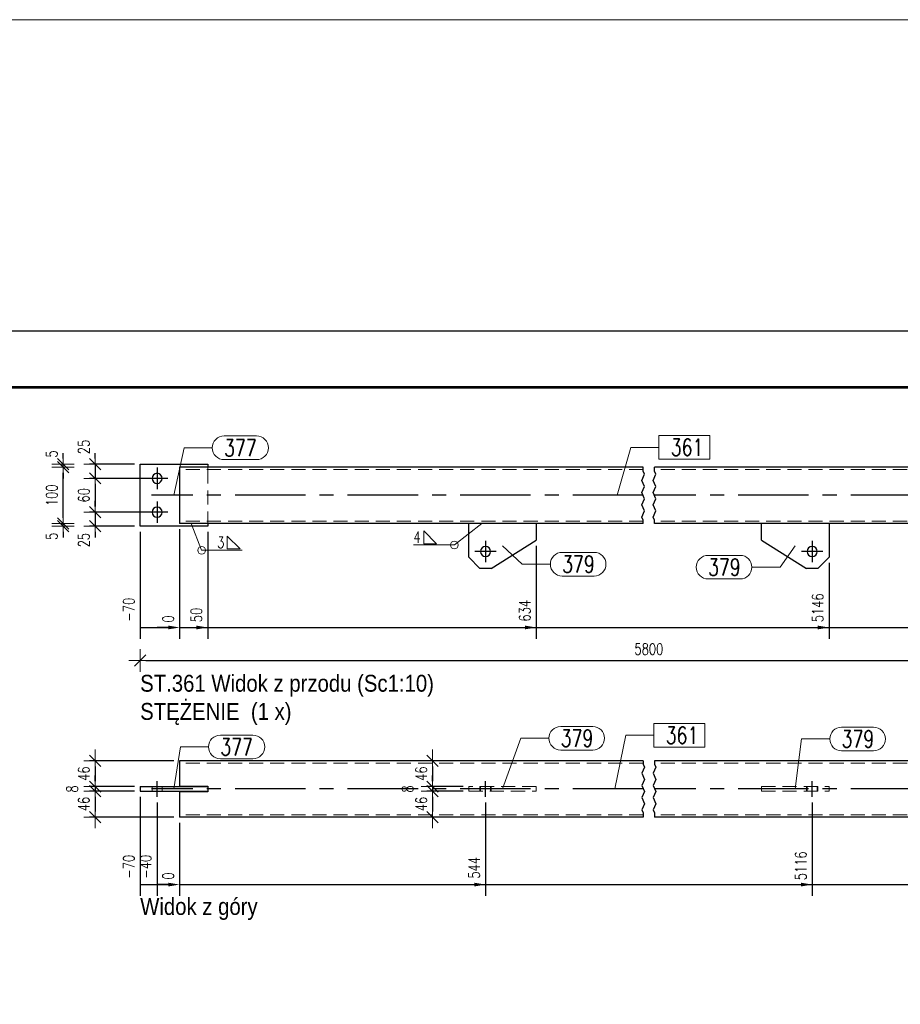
# Model space of a CAD drawing. Header units: millimetres. Extents: x -1005 to 207, y 18226 to 18896.
# Tile 13 of 50: x -832 to -676, y 18700 to 18875. Entities that reach past the tile are written whole.
import ezdxf

# ---------------------------------------------------------------- set-up
doc = ezdxf.new("R2010")
doc.units = ezdxf.units.MM
doc.header["$LTSCALE"] = 10
doc.linetypes.add('HIDDEN', pattern=[0.375, 0.25, -0.125])
doc.linetypes.add('MITTE', pattern=[2, 1.25, -0.25, 0.25, -0.25])
doc.layers.get('Defpoints').update_dxf_attribs({"color": 1})
doc.layers.add('_FORMATKA', color=8, linetype='Continuous', plot=False)
for name, color, linetype, lineweight in [('_RAMKA', 7, 'Continuous', 35), ('PS_DIM', 4, 'Continuous', 13), ('PS_Hidden', 2, 'HIDDEN', 9), ('PS_Pos', 1, 'Continuous', 15), ('PS_Shape', 161, 'Continuous', 30), ('PS_SOLID', 7, 'Continuous', 30), ('PS_TEXT', 3, 'Continuous', 18), ('PS_Weld', 1, 'Continuous', 9)]:
    doc.layers.add(name, color=color, linetype=linetype, lineweight=lineweight)
doc.layers.add('PS_Mid', color=5, linetype='MITTE')
doc.styles.add('gil', font='txt', dxfattribs={"width": 0.9})
doc.styles.add('simplex', font='simplex.shx', dxfattribs={"width": 0.75})
doc.dimstyles.new('1_10_GŁ_DS1-LS10', dxfattribs={"dimtxt": 2, "dimasz": 2, "dimexe": 2, "dimexo": 1, "dimgap": 1, "dimtad": 1, "dimjust": 4, "dimdec": 0, "dimlfac": 10, "dimtxsty": 'simplex', "dimblk1": 'NONE', "dimsah": 1, "dimcen": 2, "dimclrd": 256, "dimclre": 256, "dimclrt": 3, "dimadec": 1, "dimazin": 0, "dimtfac": 1, "dimtdec": 0, "dimtmove": 2, "dimatfit": 3, "dimfxl": 1, "dimarcsym": 0})
doc.dimstyles.new('1_10_PRZ', dxfattribs={"dimtxt": 2, "dimasz": 1, "dimexe": 2, "dimexo": 5, "dimgap": 1, "dimtad": 1, "dimdec": 0, "dimlfac": 10, "dimtxsty": 'simplex', "dimblk": 'dimznak', "dimcen": 2, "dimse1": 1, "dimse2": 1, "dimclrt": 3, "dimadec": 1, "dimazin": 0, "dimtfac": 1, "dimtdec": 0, "dimtix": 1, "dimtmove": 2, "dimatfit": 3, "dimldrblk": 'dim-grot', "dimfxl": 1, "dimarcsym": 0})
doc.dimstyles.new('1_10_PRZ_DS1-LS10', dxfattribs={"dimtxt": 2, "dimasz": 1, "dimexe": 2, "dimexo": 5, "dimgap": 1, "dimtad": 1, "dimdec": 0, "dimlfac": 10, "dimtxsty": 'simplex', "dimblk": 'dimznak', "dimcen": 2, "dimse1": 1, "dimse2": 1, "dimclrt": 3, "dimadec": 1, "dimazin": 0, "dimtfac": 1, "dimtdec": 0, "dimtix": 1, "dimtmove": 2, "dimatfit": 3, "dimldrblk": 'dim-grot', "dimfxl": 1, "dimarcsym": 0})
doc.dimstyles.new('1_10_SC', dxfattribs={"dimtxt": 2, "dimasz": 1, "dimexe": 1, "dimexo": 1, "dimgap": 1, "dimtad": 1, "dimdec": 0, "dimlfac": 10, "dimtxsty": 'simplex', "dimblk": 'dimznak', "dimcen": 2, "dimclrd": 256, "dimclre": 256, "dimclrt": 3, "dimadec": 1, "dimazin": 0, "dimtfac": 1, "dimtdec": 0, "dimtix": 1, "dimtmove": 2, "dimatfit": 3, "dimldrblk": 'dim-grot', "dimfxl": 1, "dimarcsym": 0})

# ---------------------------------------------------------------- blocks, each defined once
blk = doc.blocks.new('*D26')
at = {"layer": 'Defpoints', "color": 0, "transparency": 16777216}
for p in [(-810.74, 18785.26), (-803.74, 18785.76), (-803.74, 18767.26)]:
    blk.add_point(p, dxfattribs=at)
at = {"layer": 'PS_DIM', "lineweight": -2, "transparency": 16777216}
for p, q in [((-803.74, 18784.76), (-803.74, 18765.26)), ((-810.74, 18784.26), (-810.74, 18765.26)), ((-810.74, 18767.26), (-805.74, 18767.26))]:
    blk.add_line(p, q, dxfattribs=at)
at = {"layer": 'PS_DIM', "transparency": 16777216}
blk.add_solid([(-805.74, 18767.59), (-805.74, 18766.93), (-803.74, 18767.26)], dxfattribs=at)
at = {"layer": 'PS_DIM', "color": 3, "transparency": 16777216, "insert": (-812.76, 18770.42), "char_height": 2, "attachment_point": 5, "rotation": 90, "style": 'simplex'}
blk.add_mtext('-70', dxfattribs=at)
blk = doc.blocks.new('_None')
blk = doc.blocks.new('*D27')
at = {"layer": 'Defpoints', "color": 0, "transparency": 16777216}
for p in [(-803.74, 18785.76), (-803.74, 18785.76), (-803.74, 18767.26)]:
    blk.add_point(p, dxfattribs=at)
at = {"layer": 'PS_DIM', "lineweight": -2, "transparency": 16777216}
for p, q in [((-803.74, 18784.76), (-803.74, 18765.26)), ((-803.74, 18784.76), (-803.74, 18765.26)), ((-805.74, 18767.26), (-807.74, 18767.26)), ((-803.74, 18767.26), (-801.74, 18767.26))]:
    blk.add_line(p, q, dxfattribs=at)
at = {"layer": 'PS_DIM', "transparency": 16777216}
blk.add_solid([(-805.74, 18767.59), (-805.74, 18766.93), (-803.74, 18767.26)], dxfattribs=at)
at = {"layer": 'PS_DIM', "color": 3, "transparency": 16777216, "insert": (-805.76, 18768.78), "char_height": 2, "attachment_point": 5, "rotation": 90, "style": 'simplex'}
blk.add_mtext('0', dxfattribs=at)
blk = doc.blocks.new('*D28')
at = {"layer": 'Defpoints', "color": 0, "transparency": 16777216}
for p in [(-803.74, 18785.76), (-798.74, 18785.26), (-798.74, 18767.26)]:
    blk.add_point(p, dxfattribs=at)
at = {"layer": 'PS_DIM', "lineweight": -2, "transparency": 16777216}
for p, q in [((-803.74, 18784.76), (-803.74, 18765.26)), ((-798.74, 18784.26), (-798.74, 18765.26)), ((-803.74, 18767.26), (-800.74, 18767.26))]:
    blk.add_line(p, q, dxfattribs=at)
at = {"layer": 'PS_DIM', "transparency": 16777216}
blk.add_solid([(-800.74, 18767.59), (-800.74, 18766.93), (-798.74, 18767.26)], dxfattribs=at)
at = {"layer": 'PS_DIM', "color": 3, "transparency": 16777216, "insert": (-800.76, 18769.49), "char_height": 2, "attachment_point": 5, "rotation": 90, "style": 'simplex'}
blk.add_mtext('50', dxfattribs=at)
blk = doc.blocks.new('*D29')
at = {"layer": 'Defpoints', "color": 0, "transparency": 16777216}
for p in [(-803.74, 18785.76), (-740.39, 18782.76), (-740.39, 18767.26)]:
    blk.add_point(p, dxfattribs=at)
at = {"layer": 'PS_DIM', "lineweight": -2, "transparency": 16777216}
for p, q in [((-803.74, 18784.76), (-803.74, 18765.26)), ((-740.39, 18781.76), (-740.39, 18765.26)), ((-803.74, 18767.26), (-742.39, 18767.26))]:
    blk.add_line(p, q, dxfattribs=at)
at = {"layer": 'PS_DIM', "transparency": 16777216}
blk.add_solid([(-742.39, 18767.59), (-742.39, 18766.93), (-740.39, 18767.26)], dxfattribs=at)
at = {"layer": 'PS_DIM', "color": 3, "transparency": 16777216, "insert": (-742.41, 18770.24), "char_height": 2, "attachment_point": 5, "rotation": 90, "style": 'simplex'}
blk.add_mtext('634', dxfattribs=at)
blk = doc.blocks.new('*D30')
at = {"layer": 'Defpoints', "color": 0, "transparency": 16777216}
for p in [(-803.74, 18785.76), (-688.39, 18779.76), (-688.39, 18767.26)]:
    blk.add_point(p, dxfattribs=at)
at = {"layer": 'PS_DIM', "lineweight": -2, "transparency": 16777216}
for p, q in [((-803.74, 18784.76), (-803.74, 18765.26)), ((-688.39, 18778.76), (-688.39, 18765.26)), ((-803.74, 18767.26), (-690.39, 18767.26))]:
    blk.add_line(p, q, dxfattribs=at)
at = {"layer": 'PS_DIM', "transparency": 16777216}
blk.add_solid([(-690.39, 18767.59), (-690.39, 18766.93), (-688.39, 18767.26)], dxfattribs=at)
at = {"layer": 'PS_DIM', "color": 3, "transparency": 16777216, "insert": (-690.41, 18770.74), "char_height": 2, "attachment_point": 5, "rotation": 90, "style": 'simplex'}
blk.add_mtext('5146', dxfattribs=at)
blk = doc.blocks.new('*D31')
at = {"layer": 'Defpoints', "color": 0, "transparency": 16777216}
for p in [(-803.74, 18785.76), (-637.03, 18785.76), (-637.03, 18767.26)]:
    blk.add_point(p, dxfattribs=at)
at = {"layer": 'PS_DIM', "lineweight": -2, "transparency": 16777216}
for p, q in [((-803.74, 18784.76), (-803.74, 18765.26)), ((-637.03, 18784.76), (-637.03, 18765.26)), ((-803.74, 18767.26), (-639.03, 18767.26))]:
    blk.add_line(p, q, dxfattribs=at)
at = {"layer": 'PS_DIM', "transparency": 16777216}
blk.add_solid([(-639.03, 18767.59), (-639.03, 18766.93), (-637.03, 18767.26)], dxfattribs=at)
at = {"layer": 'PS_DIM', "color": 3, "transparency": 16777216, "insert": (-639.05, 18770.92), "char_height": 2, "attachment_point": 5, "rotation": 90, "style": 'simplex'}
blk.add_mtext('5660', dxfattribs=at)
blk = doc.blocks.new('*D32')
at = {"layer": 'Defpoints', "color": 0, "transparency": 16777216}
for p in [(-803.74, 18785.76), (-630.03, 18785.26), (-630.03, 18767.26)]:
    blk.add_point(p, dxfattribs=at)
at = {"layer": 'PS_DIM', "lineweight": -2, "transparency": 16777216}
for p, q in [((-803.74, 18784.76), (-803.74, 18765.26)), ((-630.03, 18784.26), (-630.03, 18765.26)), ((-803.74, 18767.26), (-632.03, 18767.26))]:
    blk.add_line(p, q, dxfattribs=at)
at = {"layer": 'PS_DIM', "transparency": 16777216}
blk.add_solid([(-632.03, 18767.59), (-632.03, 18766.93), (-630.03, 18767.26)], dxfattribs=at)
at = {"layer": 'PS_DIM', "color": 3, "transparency": 16777216, "insert": (-632.05, 18770.92), "char_height": 2, "attachment_point": 5, "rotation": 90, "style": 'simplex'}
blk.add_mtext('5730', dxfattribs=at)
blk = doc.blocks.new('dimznak')
at = {"color": 0}
for points in [[(0, 2), (0, -2)], [(-2, 0), (2, 0)]]:
    blk.add_lwpolyline(points, dxfattribs=at)
at = {"color": 2}
blk.add_lwpolyline([(1, 1), (-1, -1)], dxfattribs=at)
blk = doc.blocks.new('*D33')
at = {"layer": 'Defpoints', "color": 0, "transparency": 16777216}
for p in [(-810.74, 18796.26), (-818.74, 18793.76), (-807.74, 18793.76)]:
    blk.add_point(p, dxfattribs=at)
at = {"layer": 'PS_DIM', "lineweight": -2, "transparency": 16777216}
for p, q in [((-818.74, 18797.26), (-818.74, 18798.26)), ((-811.74, 18796.26), (-819.74, 18796.26)), ((-818.74, 18796.26), (-818.74, 18793.76)), ((-808.74, 18793.76), (-819.74, 18793.76)), ((-818.74, 18792.76), (-818.74, 18791.76))]:
    blk.add_line(p, q, dxfattribs=at)
for p, rotation in [((-818.74, 18796.26), 270), ((-818.74, 18793.76), 90)]:
    blk.add_blockref('dimznak', p, dxfattribs=dict(at, rotation=rotation))
at = {"layer": 'PS_DIM', "color": 3, "transparency": 16777216, "insert": (-820.74, 18799.32), "char_height": 2, "attachment_point": 5, "rotation": 90, "style": 'simplex'}
blk.add_mtext('25', dxfattribs=at)
blk = doc.blocks.new('dim-grot')
blk.add_hatch(color=256).paths.add_polyline_path([(0, 0), (-2, 0.5), (-2, -0.5)])
blk.add_lwpolyline([(0, 0), (-2, 0.5), (-2, -0.5), (0, 0)])
blk = doc.blocks.new('*D34')
at = {"layer": 'Defpoints', "color": 0, "transparency": 16777216}
for p in [(-807.74, 18793.76), (-818.74, 18787.76), (-807.21, 18787.76)]:
    blk.add_point(p, dxfattribs=at)
at = {"layer": 'PS_DIM', "lineweight": -2, "transparency": 16777216}
for p, q in [((-808.74, 18793.76), (-819.74, 18793.76)), ((-818.74, 18792.76), (-818.74, 18788.76)), ((-808.21, 18787.76), (-819.74, 18787.76))]:
    blk.add_line(p, q, dxfattribs=at)
for p, rotation in [((-818.74, 18793.76), 90), ((-818.74, 18787.76), 270)]:
    blk.add_blockref('dimznak', p, dxfattribs=dict(at, rotation=rotation))
at = {"layer": 'PS_DIM', "color": 3, "transparency": 16777216, "insert": (-820.74, 18790.76), "char_height": 2, "attachment_point": 5, "rotation": 90, "style": 'simplex'}
blk.add_mtext('60', dxfattribs=at)
blk = doc.blocks.new('*D35')
at = {"layer": 'Defpoints', "color": 0, "transparency": 16777216}
for p in [(-807.21, 18787.76), (-818.74, 18785.26), (-810.74, 18785.26)]:
    blk.add_point(p, dxfattribs=at)
at = {"layer": 'PS_DIM', "lineweight": -2, "transparency": 16777216}
for p, q in [((-818.74, 18788.76), (-818.74, 18789.76)), ((-808.21, 18787.76), (-819.74, 18787.76)), ((-818.74, 18787.76), (-818.74, 18785.26)), ((-811.74, 18785.26), (-819.74, 18785.26)), ((-818.74, 18784.26), (-818.74, 18783.26))]:
    blk.add_line(p, q, dxfattribs=at)
for p, rotation in [((-818.74, 18787.76), 270), ((-818.74, 18785.26), 90)]:
    blk.add_blockref('dimznak', p, dxfattribs=dict(at, rotation=rotation))
at = {"layer": 'PS_DIM', "color": 3, "transparency": 16777216, "insert": (-820.74, 18782.78), "char_height": 2, "attachment_point": 5, "rotation": 90, "style": 'simplex'}
blk.add_mtext('25', dxfattribs=at)
blk = doc.blocks.new('*D36')
at = {"layer": 'Defpoints', "color": 0, "transparency": 16777216}
for p in [(-824.44, 18785.76), (-803.74, 18785.76), (-798.74, 18785.26)]:
    blk.add_point(p, dxfattribs=at)
at = {"layer": 'PS_DIM', "color": 0, "lineweight": -2, "transparency": 16777216}
for p, q in [((-824.44, 18786.76), (-824.44, 18787.76)), ((-824.44, 18785.26), (-824.44, 18785.76)), ((-824.44, 18784.26), (-824.44, 18783.26))]:
    blk.add_line(p, q, dxfattribs=at)
for p, rotation in [((-824.44, 18785.76), 270), ((-824.44, 18785.26), 90)]:
    blk.add_blockref('dimznak', p, dxfattribs=dict(at, rotation=rotation))
at = {"layer": 'PS_DIM', "color": 3, "transparency": 16777216, "insert": (-826.44, 18783.48), "char_height": 2, "attachment_point": 5, "rotation": 90, "style": 'simplex'}
blk.add_mtext('5', dxfattribs=at)
blk = doc.blocks.new('*D37')
at = {"layer": 'Defpoints', "color": 0, "transparency": 16777216}
for p in [(-824.44, 18795.76), (-803.74, 18795.76), (-803.74, 18785.76)]:
    blk.add_point(p, dxfattribs=at)
at = {"layer": 'PS_DIM', "color": 0, "lineweight": -2, "transparency": 16777216}
blk.add_line((-824.44, 18786.76), (-824.44, 18794.76), dxfattribs=at)
for p, rotation in [((-824.44, 18795.76), 90), ((-824.44, 18785.76), 270)]:
    blk.add_blockref('dimznak', p, dxfattribs=dict(at, rotation=rotation))
at = {"layer": 'PS_DIM', "color": 3, "transparency": 16777216, "insert": (-826.44, 18790.76), "char_height": 2, "attachment_point": 5, "rotation": 90, "style": 'simplex'}
blk.add_mtext('100', dxfattribs=at)
blk = doc.blocks.new('*D38')
at = {"layer": 'Defpoints', "color": 0, "transparency": 16777216}
for p in [(-824.44, 18796.26), (-810.74, 18796.26), (-803.74, 18795.76)]:
    blk.add_point(p, dxfattribs=at)
at = {"layer": 'PS_DIM', "color": 0, "lineweight": -2, "transparency": 16777216}
for p, q in [((-824.44, 18797.26), (-824.44, 18798.26)), ((-824.44, 18795.76), (-824.44, 18796.26)), ((-824.44, 18794.76), (-824.44, 18793.76))]:
    blk.add_line(p, q, dxfattribs=at)
for p, rotation in [((-824.44, 18796.26), 270), ((-824.44, 18795.76), 90)]:
    blk.add_blockref('dimznak', p, dxfattribs=dict(at, rotation=rotation))
at = {"layer": 'PS_DIM', "color": 3, "transparency": 16777216, "insert": (-826.44, 18798.11), "char_height": 2, "attachment_point": 5, "rotation": 90, "style": 'simplex'}
blk.add_mtext('5', dxfattribs=at)
blk = doc.blocks.new('*D45')
at = {"layer": 'Defpoints', "color": 0, "transparency": 16777216}
for p in [(-810.74, 18738.18), (-803.74, 18733.58), (-803.74, 18721.58)]:
    blk.add_point(p, dxfattribs=at)
at = {"layer": 'PS_DIM', "lineweight": -2, "transparency": 16777216}
for p, q in [((-810.74, 18737.18), (-810.74, 18719.58)), ((-803.74, 18732.58), (-803.74, 18719.58)), ((-810.74, 18721.58), (-805.74, 18721.58))]:
    blk.add_line(p, q, dxfattribs=at)
at = {"layer": 'PS_DIM', "transparency": 16777216}
blk.add_solid([(-805.74, 18721.91), (-805.74, 18721.25), (-803.74, 18721.58)], dxfattribs=at)
at = {"layer": 'PS_DIM', "color": 3, "transparency": 16777216, "insert": (-812.76, 18724.74), "char_height": 2, "attachment_point": 5, "rotation": 90, "style": 'simplex'}
blk.add_mtext('-70', dxfattribs=at)
blk = doc.blocks.new('*D46')
at = {"layer": 'Defpoints', "color": 0, "transparency": 16777216}
for p in [(-807.74, 18737.18), (-803.74, 18733.58), (-803.74, 18721.58)]:
    blk.add_point(p, dxfattribs=at)
at = {"layer": 'PS_DIM', "lineweight": -2, "transparency": 16777216}
for p, q in [((-807.74, 18736.18), (-807.74, 18719.58)), ((-803.74, 18732.58), (-803.74, 18719.58)), ((-807.74, 18721.58), (-805.74, 18721.58))]:
    blk.add_line(p, q, dxfattribs=at)
at = {"layer": 'PS_DIM', "transparency": 16777216}
blk.add_solid([(-805.74, 18721.91), (-805.74, 18721.25), (-803.74, 18721.58)], dxfattribs=at)
at = {"layer": 'PS_DIM', "color": 3, "transparency": 16777216, "insert": (-809.76, 18724.74), "char_height": 2, "attachment_point": 5, "rotation": 90, "style": 'simplex'}
blk.add_mtext('-40', dxfattribs=at)
blk = doc.blocks.new('*D47')
at = {"layer": 'Defpoints', "color": 0, "transparency": 16777216}
for p in [(-803.74, 18733.58), (-803.74, 18733.58), (-803.74, 18721.58)]:
    blk.add_point(p, dxfattribs=at)
at = {"layer": 'PS_DIM', "lineweight": -2, "transparency": 16777216}
for p, q in [((-803.74, 18732.58), (-803.74, 18719.58)), ((-803.74, 18732.58), (-803.74, 18719.58)), ((-805.74, 18721.58), (-807.74, 18721.58)), ((-803.74, 18721.58), (-801.74, 18721.58))]:
    blk.add_line(p, q, dxfattribs=at)
at = {"layer": 'PS_DIM', "transparency": 16777216}
blk.add_solid([(-805.74, 18721.91), (-805.74, 18721.25), (-803.74, 18721.58)], dxfattribs=at)
at = {"layer": 'PS_DIM', "color": 3, "transparency": 16777216, "insert": (-805.76, 18723.1), "char_height": 2, "attachment_point": 5, "rotation": 90, "style": 'simplex'}
blk.add_mtext('0', dxfattribs=at)
blk = doc.blocks.new('*D48')
at = {"layer": 'Defpoints', "color": 0, "transparency": 16777216}
for p in [(-749.39, 18737.18), (-803.74, 18733.58), (-749.39, 18721.58)]:
    blk.add_point(p, dxfattribs=at)
at = {"layer": 'PS_DIM', "lineweight": -2, "transparency": 16777216}
for p, q in [((-749.39, 18736.18), (-749.39, 18719.58)), ((-803.74, 18732.58), (-803.74, 18719.58)), ((-803.74, 18721.58), (-751.39, 18721.58))]:
    blk.add_line(p, q, dxfattribs=at)
at = {"layer": 'PS_DIM', "transparency": 16777216}
blk.add_solid([(-751.39, 18721.91), (-751.39, 18721.25), (-749.39, 18721.58)], dxfattribs=at)
at = {"layer": 'PS_DIM', "color": 3, "transparency": 16777216, "insert": (-751.41, 18724.56), "char_height": 2, "attachment_point": 5, "rotation": 90, "style": 'simplex'}
blk.add_mtext('544', dxfattribs=at)
blk = doc.blocks.new('*D49')
at = {"layer": 'Defpoints', "color": 0, "transparency": 16777216}
for p in [(-691.39, 18737.18), (-803.74, 18733.58), (-691.39, 18721.58)]:
    blk.add_point(p, dxfattribs=at)
at = {"layer": 'PS_DIM', "lineweight": -2, "transparency": 16777216}
for p, q in [((-691.39, 18736.18), (-691.39, 18719.58)), ((-803.74, 18732.58), (-803.74, 18719.58)), ((-803.74, 18721.58), (-693.39, 18721.58))]:
    blk.add_line(p, q, dxfattribs=at)
at = {"layer": 'PS_DIM', "transparency": 16777216}
blk.add_solid([(-693.39, 18721.91), (-693.39, 18721.25), (-691.39, 18721.58)], dxfattribs=at)
at = {"layer": 'PS_DIM', "color": 3, "transparency": 16777216, "insert": (-693.41, 18724.92), "char_height": 2, "attachment_point": 5, "rotation": 90, "style": 'simplex'}
blk.add_mtext('5116', dxfattribs=at)
blk = doc.blocks.new('*D50')
at = {"layer": 'Defpoints', "color": 0, "transparency": 16777216}
for p in [(-633.03, 18737.18), (-803.74, 18733.58), (-633.03, 18721.58)]:
    blk.add_point(p, dxfattribs=at)
at = {"layer": 'PS_DIM', "lineweight": -2, "transparency": 16777216}
for p, q in [((-633.03, 18736.18), (-633.03, 18719.58)), ((-803.74, 18732.58), (-803.74, 18719.58)), ((-803.74, 18721.58), (-635.03, 18721.58))]:
    blk.add_line(p, q, dxfattribs=at)
at = {"layer": 'PS_DIM', "transparency": 16777216}
blk.add_solid([(-635.03, 18721.91), (-635.03, 18721.25), (-633.03, 18721.58)], dxfattribs=at)
at = {"layer": 'PS_DIM', "color": 3, "transparency": 16777216, "insert": (-635.05, 18725.24), "char_height": 2, "attachment_point": 5, "rotation": 90, "style": 'simplex'}
blk.add_mtext('5700', dxfattribs=at)
blk = doc.blocks.new('*D51')
at = {"layer": 'Defpoints', "color": 0, "transparency": 16777216}
for p in [(-630.03, 18738.18), (-803.74, 18733.58), (-630.03, 18721.58)]:
    blk.add_point(p, dxfattribs=at)
at = {"layer": 'PS_DIM', "lineweight": -2, "transparency": 16777216}
for p, q in [((-630.03, 18737.18), (-630.03, 18719.58)), ((-803.74, 18732.58), (-803.74, 18719.58)), ((-803.74, 18721.58), (-632.03, 18721.58))]:
    blk.add_line(p, q, dxfattribs=at)
at = {"layer": 'PS_DIM', "transparency": 16777216}
blk.add_solid([(-632.03, 18721.91), (-632.03, 18721.25), (-630.03, 18721.58)], dxfattribs=at)
at = {"layer": 'PS_DIM', "color": 3, "transparency": 16777216, "insert": (-626.99, 18725.24), "char_height": 2, "attachment_point": 5, "rotation": 90, "style": 'simplex'}
blk.add_mtext('5730', dxfattribs=at)
blk = doc.blocks.new('*D55')
at = {"layer": 'Defpoints', "color": 0, "transparency": 16777216}
for p in [(-803.74, 18743.58), (-818.74, 18738.98), (-810.74, 18738.98)]:
    blk.add_point(p, dxfattribs=at)
at = {"layer": 'PS_DIM', "lineweight": -2, "transparency": 16777216}
for p, q in [((-804.74, 18743.58), (-819.74, 18743.58)), ((-818.74, 18742.58), (-818.74, 18739.98)), ((-811.74, 18738.98), (-819.74, 18738.98))]:
    blk.add_line(p, q, dxfattribs=at)
for p, rotation in [((-818.74, 18743.58), 90), ((-818.74, 18738.98), 270)]:
    blk.add_blockref('dimznak', p, dxfattribs=dict(at, rotation=rotation))
at = {"layer": 'PS_DIM', "color": 3, "transparency": 16777216, "insert": (-820.74, 18741.28), "char_height": 2, "attachment_point": 5, "rotation": 90, "style": 'simplex'}
blk.add_mtext('46', dxfattribs=at)
blk = doc.blocks.new('*D56')
at = {"layer": 'Defpoints', "color": 0, "transparency": 16777216}
for p in [(-810.74, 18738.98), (-818.74, 18738.18), (-810.74, 18738.18)]:
    blk.add_point(p, dxfattribs=at)
at = {"layer": 'PS_DIM', "lineweight": -2, "transparency": 16777216}
for p, q in [((-818.74, 18739.98), (-818.74, 18740.98)), ((-811.74, 18738.98), (-819.74, 18738.98)), ((-818.74, 18738.98), (-818.74, 18738.18)), ((-811.74, 18738.18), (-819.74, 18738.18)), ((-818.74, 18737.18), (-818.74, 18736.18))]:
    blk.add_line(p, q, dxfattribs=at)
for p, rotation in [((-818.74, 18738.98), 270), ((-818.74, 18738.18), 90)]:
    blk.add_blockref('dimznak', p, dxfattribs=dict(at, rotation=rotation))
at = {"layer": 'PS_DIM', "color": 3, "transparency": 16777216, "insert": (-822.8, 18738.58), "char_height": 2, "attachment_point": 5, "rotation": 90, "style": 'simplex'}
blk.add_mtext('8', dxfattribs=at)
blk = doc.blocks.new('*D57')
at = {"layer": 'Defpoints', "color": 0, "transparency": 16777216}
for p in [(-810.74, 18738.18), (-818.74, 18733.58), (-803.74, 18733.58)]:
    blk.add_point(p, dxfattribs=at)
at = {"layer": 'PS_DIM', "lineweight": -2, "transparency": 16777216}
for p, q in [((-811.74, 18738.18), (-819.74, 18738.18)), ((-818.74, 18737.18), (-818.74, 18734.58)), ((-804.74, 18733.58), (-819.74, 18733.58))]:
    blk.add_line(p, q, dxfattribs=at)
for p, rotation in [((-818.74, 18738.18), 90), ((-818.74, 18733.58), 270)]:
    blk.add_blockref('dimznak', p, dxfattribs=dict(at, rotation=rotation))
at = {"layer": 'PS_DIM', "color": 3, "transparency": 16777216, "insert": (-820.74, 18735.88), "char_height": 2, "attachment_point": 5, "rotation": 90, "style": 'simplex'}
blk.add_mtext('46', dxfattribs=at)
blk = doc.blocks.new('*D58')
at = {"layer": 'Defpoints', "color": 0, "transparency": 16777216}
for p in [(-754.84, 18743.58), (-758.81, 18738.98), (-752.39, 18738.98)]:
    blk.add_point(p, dxfattribs=at)
at = {"layer": 'PS_DIM', "lineweight": -2, "transparency": 16777216}
for p, q in [((-755.84, 18743.58), (-759.81, 18743.58)), ((-758.81, 18742.58), (-758.81, 18739.98)), ((-753.39, 18738.98), (-759.81, 18738.98))]:
    blk.add_line(p, q, dxfattribs=at)
for p, rotation in [((-758.81, 18743.58), 90), ((-758.81, 18738.98), 270)]:
    blk.add_blockref('dimznak', p, dxfattribs=dict(at, rotation=rotation))
at = {"layer": 'PS_DIM', "color": 3, "transparency": 16777216, "insert": (-760.81, 18741.28), "char_height": 2, "attachment_point": 5, "rotation": 90, "style": 'simplex'}
blk.add_mtext('46', dxfattribs=at)
blk = doc.blocks.new('*D59')
at = {"layer": 'Defpoints', "color": 0, "transparency": 16777216}
for p in [(-752.39, 18738.98), (-758.81, 18738.18), (-752.39, 18738.18)]:
    blk.add_point(p, dxfattribs=at)
at = {"layer": 'PS_DIM', "lineweight": -2, "transparency": 16777216}
for p, q in [((-758.81, 18739.98), (-758.81, 18740.98)), ((-753.39, 18738.98), (-759.81, 18738.98)), ((-758.81, 18738.98), (-758.81, 18738.18)), ((-753.39, 18738.18), (-759.81, 18738.18)), ((-758.81, 18737.18), (-758.81, 18736.18))]:
    blk.add_line(p, q, dxfattribs=at)
for p, rotation in [((-758.81, 18738.98), 270), ((-758.81, 18738.18), 90)]:
    blk.add_blockref('dimznak', p, dxfattribs=dict(at, rotation=rotation))
at = {"layer": 'PS_DIM', "color": 3, "transparency": 16777216, "insert": (-763.23, 18738.58), "char_height": 2, "attachment_point": 5, "rotation": 90, "style": 'simplex'}
blk.add_mtext('8', dxfattribs=at)
blk = doc.blocks.new('*D60')
at = {"layer": 'Defpoints', "color": 0, "transparency": 16777216}
for p in [(-752.39, 18738.18), (-758.81, 18733.58), (-752.39, 18733.58)]:
    blk.add_point(p, dxfattribs=at)
at = {"layer": 'PS_DIM', "lineweight": -2, "transparency": 16777216}
for p, q in [((-753.39, 18738.18), (-759.81, 18738.18)), ((-758.81, 18737.18), (-758.81, 18734.58)), ((-753.39, 18733.58), (-759.81, 18733.58))]:
    blk.add_line(p, q, dxfattribs=at)
for p, rotation in [((-758.81, 18738.18), 90), ((-758.81, 18733.58), 270)]:
    blk.add_blockref('dimznak', p, dxfattribs=dict(at, rotation=rotation))
at = {"layer": 'PS_DIM', "color": 3, "transparency": 16777216, "insert": (-760.81, 18735.88), "char_height": 2, "attachment_point": 5, "rotation": 90, "style": 'simplex'}
blk.add_mtext('46', dxfattribs=at)
blk = doc.blocks.new('*D560')
at = {"layer": 'Defpoints', "color": 0, "transparency": 16777216}
for p in [(-810.74, 18790.76), (-630.03, 18790.76), (-630.03, 18761.38)]:
    blk.add_point(p, dxfattribs=at)
at = {"layer": 'PS_DIM', "color": 0, "lineweight": -2, "transparency": 16777216}
blk.add_line((-809.74, 18761.38), (-631.03, 18761.38), dxfattribs=at)
at = {"layer": 'PS_DIM', "color": 0, "lineweight": -2, "transparency": 16777216, "rotation": 180}
blk.add_blockref('dimznak', (-810.74, 18761.38), dxfattribs=at)
at = {"layer": 'PS_DIM', "color": 0, "lineweight": -2, "transparency": 16777216}
blk.add_blockref('dimznak', (-630.03, 18761.38), dxfattribs=at)
at = {"layer": 'PS_DIM', "color": 3, "transparency": 16777216, "insert": (-720.39, 18763.42), "char_height": 2, "attachment_point": 5, "style": 'simplex'}
blk.add_mtext('5800', dxfattribs=at)
blk = doc.blocks.new('*D1587')
at = {"color": 252, "lineweight": -2, "transparency": 16777216}
blk.add_line((-1197, 649.33), (-3, 649.33), dxfattribs=at)
at = {"layer": 'Defpoints', "color": 0, "transparency": 16777216}
for p in [(0, 649.33), (-1200, 594), (0, 594)]:
    blk.add_point(p, dxfattribs=at)
at = {"color": 252, "lineweight": -2, "transparency": 16777216, "xscale": 3, "yscale": 3, "zscale": 3, "rotation": 180}
blk.add_blockref('dimznak', (-1200, 649.33), dxfattribs=at)
at = {"color": 252, "lineweight": -2, "transparency": 16777216, "xscale": 3, "yscale": 3, "zscale": 3}
blk.add_blockref('dimznak', (0, 649.33), dxfattribs=at)
at = {"color": 252, "transparency": 16777216, "insert": (-600, 659.83), "char_height": 15, "attachment_point": 5, "style": 'simplex'}
blk.add_mtext('1200', dxfattribs=at)
blk = doc.blocks.new('*X575')
at = {"color": 1}
for p, q in [((-721.39, 18795.02), (-721.39, 18795.76)), ((-721.16, 18794.48), (-721.39, 18795.02)), ((-719.39, 18795.02), (-719.39, 18795.76)), ((-719.16, 18794.48), (-719.39, 18795.02)), ((-721.62, 18793.39), (-721.16, 18794.48)), ((-721.16, 18792.31), (-721.62, 18793.39)), ((-719.62, 18793.39), (-719.16, 18794.48)), ((-719.16, 18792.31), (-719.62, 18793.39)), ((-721.62, 18791.22), (-721.16, 18792.31)), ((-719.62, 18791.22), (-719.16, 18792.31)), ((-721.16, 18790.14), (-721.62, 18791.22)), ((-721.62, 18789.06), (-721.16, 18790.14)), ((-719.16, 18790.14), (-719.62, 18791.22)), ((-719.62, 18789.06), (-719.16, 18790.14)), ((-721.16, 18787.97), (-721.62, 18789.06)), ((-721.62, 18786.89), (-721.16, 18787.97)), ((-719.16, 18787.97), (-719.62, 18789.06)), ((-719.62, 18786.89), (-719.16, 18787.97)), ((-721.39, 18786.35), (-721.62, 18786.89)), ((-721.39, 18785.76), (-721.39, 18786.35)), ((-719.39, 18786.35), (-719.62, 18786.89)), ((-719.39, 18785.76), (-719.39, 18786.35))]:
    blk.add_line(p, q, dxfattribs=at)
at = {"layer": 'PS_Hidden', "color": 2, "linetype": 'HIDDEN'}
for p, q in [((-721.39, 18795.36), (-803.74, 18795.36)), ((-798.74, 18795.76), (-798.74, 18795.36)), ((-798.74, 18795.36), (-798.74, 18786.16)), ((-637.03, 18795.36), (-719.39, 18795.36)), ((-721.39, 18786.16), (-803.74, 18786.16)), ((-798.74, 18786.16), (-798.74, 18785.76)), ((-637.03, 18786.16), (-719.39, 18786.16))]:
    blk.add_line(p, q, dxfattribs=at)
at = {"layer": 'PS_Mid', "color": 5, "linetype": 'MITTE'}
for p, q in [((-807.74, 18795.66), (-807.74, 18791.86)), ((-805.84, 18793.76), (-809.64, 18793.76)), ((-721.39, 18790.76), (-808.74, 18790.76)), ((-632.03, 18790.76), (-719.39, 18790.76)), ((-807.74, 18789.66), (-807.74, 18785.86)), ((-805.84, 18787.76), (-809.64, 18787.76)), ((-749.39, 18782.66), (-749.39, 18778.86)), ((-691.39, 18782.66), (-691.39, 18778.86)), ((-747.49, 18780.76), (-751.29, 18780.76)), ((-689.49, 18780.76), (-693.29, 18780.76))]:
    blk.add_line(p, q, dxfattribs=at)
at = {"layer": 'PS_SOLID', "color": 7, "linetype": 'Continuous'}
for p, q in [((-810.74, 18796.26), (-798.74, 18796.26)), ((-810.74, 18785.26), (-810.74, 18796.26)), ((-803.74, 18795.76), (-803.74, 18785.76)), ((-721.39, 18795.76), (-803.74, 18795.76)), ((-798.74, 18796.26), (-798.74, 18795.76)), ((-637.03, 18795.76), (-719.39, 18795.76)), ((-798.74, 18785.26), (-810.74, 18785.26)), ((-721.39, 18785.76), (-803.74, 18785.76)), ((-798.74, 18785.76), (-798.74, 18785.26)), ((-752.39, 18779.76), (-752.39, 18785.76)), ((-740.39, 18785.76), (-740.39, 18782.76)), ((-637.03, 18785.76), (-719.39, 18785.76)), ((-700.39, 18782.76), (-700.39, 18785.76)), ((-688.39, 18785.76), (-688.39, 18779.76)), ((-748.39, 18777.76), (-740.39, 18782.76)), ((-700.39, 18782.76), (-692.39, 18777.76)), ((-752.39, 18779.76), (-750.39, 18777.76)), ((-690.39, 18777.76), (-688.39, 18779.76)), ((-748.39, 18777.76), (-750.39, 18777.76)), ((-690.39, 18777.76), (-692.39, 18777.76))]:
    blk.add_line(p, q, dxfattribs=at)
at = {"layer": 'PS_SOLID', "color": 7, "extrusion": (0, 0, -1)}
for centre in [(807.74, 18793.76), (807.74, 18787.76), (749.39, 18780.76), (691.39, 18780.76)]:
    blk.add_circle(centre, 0.9, dxfattribs=at)
blk = doc.blocks.new('*X576')
at = {"color": 1}
for p, q in [((-709.58, 18801.37), (-718.6, 18801.37)), ((-718.6, 18801.37), (-718.6, 18797.17)), ((-709.58, 18797.17), (-709.58, 18801.37)), ((-726, 18790.76), (-723.6, 18799.27)), ((-723.6, 18799.27), (-718.6, 18799.27)), ((-718.6, 18797.17), (-709.58, 18797.17))]:
    blk.add_line(p, q, dxfattribs=at)
at = {"color": 30, "style": 'simplex', "width": 0.75}
blk.add_text('361', height=3, dxfattribs=at).set_placement((-716.5, 18797.77))
blk = doc.blocks.new('*X577')
at = {"color": 1}
for p, q in [((-746.39, 18781.76), (-742.89, 18778.51)), ((-735.79, 18780.61), (-730.11, 18780.61)), ((-742.89, 18778.51), (-737.89, 18778.51)), ((-735.79, 18776.41), (-730.11, 18776.41))]:
    blk.add_line(p, q, dxfattribs=at)
for centre, start, end in [((-735.79, 18778.51), 90, 270), ((-730.11, 18778.51), 270, 90)]:
    blk.add_arc(centre, 2.1, start, end, dxfattribs=at)
at = {"color": 30, "style": 'simplex', "width": 0.75}
blk.add_text('379', height=3, dxfattribs=at).set_placement((-735.79, 18777.01))
blk = doc.blocks.new('*X578')
at = {"color": 1}
for p, q in [((-694.39, 18781.76), (-697.09, 18777.98)), ((-709.87, 18780.08), (-704.19, 18780.08)), ((-702.09, 18777.98), (-697.09, 18777.98)), ((-709.87, 18775.88), (-704.19, 18775.88))]:
    blk.add_line(p, q, dxfattribs=at)
for centre, start, end in [((-709.87, 18777.98), 90, 270), ((-704.19, 18777.98), 270, 90)]:
    blk.add_arc(centre, 2.1, start, end, dxfattribs=at)
at = {"color": 30, "style": 'simplex', "width": 0.75}
blk.add_text('379', height=3, dxfattribs=at).set_placement((-709.87, 18776.48))
blk = doc.blocks.new('*X579')
at = {"color": 1}
for p, q in [((-795.84, 18801.29), (-790.06, 18801.29)), ((-804.74, 18790.76), (-802.94, 18799.19)), ((-802.94, 18799.19), (-797.94, 18799.19)), ((-795.84, 18797.09), (-790.06, 18797.09))]:
    blk.add_line(p, q, dxfattribs=at)
for centre, start, end in [((-795.84, 18799.19), 90, 270), ((-790.06, 18799.19), 270, 90)]:
    blk.add_arc(centre, 2.1, start, end, dxfattribs=at)
at = {"color": 30, "style": 'simplex', "width": 0.75}
blk.add_text('377', height=3, dxfattribs=at).set_placement((-795.84, 18797.69))
blk = doc.blocks.new('*X581')
at = {"color": 3, "style": 'gil', "width": 0.9}
for s, p in [('ST.361 Widok z przodu (Sc1:10)', (-810.74, 18755.85)), ('STĘŻENIE  (1 x)', (-810.74, 18750.85))]:
    blk.add_text(s, height=3, dxfattribs=at).set_placement(p)
blk = doc.blocks.new('*X582')
at = {"color": 1}
for p, q in [((-721.16, 18742.45), (-721.62, 18741.37)), ((-721.39, 18743.58), (-721.39, 18742.99)), ((-721.39, 18742.99), (-721.16, 18742.45)), ((-719.16, 18742.45), (-719.62, 18741.37)), ((-719.39, 18743.58), (-719.39, 18742.99)), ((-719.39, 18742.99), (-719.16, 18742.45)), ((-721.62, 18741.37), (-721.16, 18740.28)), ((-719.62, 18741.37), (-719.16, 18740.28)), ((-721.16, 18740.28), (-721.62, 18739.2)), ((-721.62, 18739.2), (-721.16, 18738.11)), ((-719.16, 18740.28), (-719.62, 18739.2)), ((-719.62, 18739.2), (-719.16, 18738.11)), ((-721.16, 18738.11), (-721.62, 18737.03)), ((-719.16, 18738.11), (-719.62, 18737.03)), ((-721.62, 18737.03), (-721.16, 18735.95)), ((-721.16, 18735.95), (-721.62, 18734.86)), ((-719.62, 18737.03), (-719.16, 18735.95)), ((-719.16, 18735.95), (-719.62, 18734.86)), ((-721.62, 18734.86), (-721.39, 18734.32)), ((-721.39, 18734.32), (-721.39, 18733.58)), ((-719.62, 18734.86), (-719.39, 18734.32)), ((-719.39, 18734.32), (-719.39, 18733.58))]:
    blk.add_line(p, q, dxfattribs=at)
at = {"layer": 'PS_Hidden', "color": 2, "linetype": 'HIDDEN'}
for p, q in [((-721.39, 18743.18), (-803.74, 18743.18)), ((-637.03, 18743.18), (-719.39, 18743.18)), ((-808.64, 18738.98), (-808.64, 18738.18)), ((-806.84, 18738.98), (-806.84, 18738.18)), ((-740.39, 18738.98), (-752.39, 18738.98)), ((-752.39, 18738.98), (-752.39, 18738.18)), ((-750.39, 18738.18), (-750.39, 18738.98)), ((-750.29, 18738.98), (-750.29, 18738.18)), ((-748.49, 18738.98), (-748.49, 18738.18)), ((-748.39, 18738.98), (-748.39, 18738.18)), ((-740.39, 18738.98), (-740.39, 18738.18)), ((-700.39, 18738.98), (-700.39, 18738.18)), ((-700.39, 18738.98), (-688.39, 18738.98)), ((-692.39, 18738.18), (-692.39, 18738.98)), ((-692.29, 18738.98), (-692.29, 18738.18)), ((-690.49, 18738.98), (-690.49, 18738.18)), ((-690.39, 18738.98), (-690.39, 18738.18)), ((-688.39, 18738.98), (-688.39, 18738.18)), ((-752.39, 18738.18), (-740.39, 18738.18)), ((-700.39, 18738.18), (-688.39, 18738.18)), ((-721.39, 18733.98), (-803.74, 18733.98)), ((-637.03, 18733.98), (-719.39, 18733.98))]:
    blk.add_line(p, q, dxfattribs=at)
at = {"layer": 'PS_Mid', "color": 5, "linetype": 'MITTE'}
for p, q in [((-807.74, 18737.18), (-807.74, 18739.98)), ((-807.74, 18737.18), (-807.74, 18739.98)), ((-749.39, 18737.18), (-749.39, 18739.98)), ((-691.39, 18737.18), (-691.39, 18739.98)), ((-721.39, 18738.58), (-808.74, 18738.58)), ((-632.03, 18738.58), (-719.39, 18738.58))]:
    blk.add_line(p, q, dxfattribs=at)
at = {"layer": 'PS_SOLID', "color": 7, "linetype": 'Continuous'}
for p, q in [((-803.74, 18743.58), (-803.74, 18739.08)), ((-721.39, 18743.58), (-803.74, 18743.58)), ((-637.03, 18743.58), (-719.39, 18743.58)), ((-810.74, 18738.98), (-798.74, 18738.98)), ((-810.74, 18738.98), (-810.74, 18738.18)), ((-803.74, 18739.08), (-798.74, 18739.08)), ((-798.74, 18739.08), (-798.74, 18738.98)), ((-798.74, 18738.98), (-798.74, 18738.18)), ((-810.74, 18738.18), (-798.74, 18738.18)), ((-803.74, 18738.08), (-803.74, 18733.58)), ((-798.74, 18738.08), (-803.74, 18738.08)), ((-798.74, 18738.18), (-798.74, 18738.08)), ((-721.39, 18733.58), (-803.74, 18733.58)), ((-637.03, 18733.58), (-719.39, 18733.58))]:
    blk.add_line(p, q, dxfattribs=at)
blk = doc.blocks.new('*X583')
at = {"color": 1}
for p, q in [((-710.46, 18750.2), (-719.49, 18750.2)), ((-719.49, 18750.2), (-719.49, 18746)), ((-710.46, 18746), (-710.46, 18750.2)), ((-726.45, 18738.58), (-724.49, 18748.1)), ((-724.49, 18748.1), (-719.49, 18748.1)), ((-719.49, 18746), (-710.46, 18746))]:
    blk.add_line(p, q, dxfattribs=at)
at = {"color": 30, "style": 'simplex', "width": 0.75}
blk.add_text('361', height=3, dxfattribs=at).set_placement((-717.39, 18746.6))
blk = doc.blocks.new('*X584')
at = {"color": 1}
for p, q in [((-736.05, 18749.68), (-730.37, 18749.68)), ((-746.39, 18738.58), (-743.15, 18747.58)), ((-743.15, 18747.58), (-738.15, 18747.58)), ((-736.05, 18745.48), (-730.37, 18745.48))]:
    blk.add_line(p, q, dxfattribs=at)
for centre, start, end in [((-736.05, 18747.58), 90, 270), ((-730.37, 18747.58), 270, 90)]:
    blk.add_arc(centre, 2.1, start, end, dxfattribs=at)
at = {"color": 30, "style": 'simplex', "width": 0.75}
blk.add_text('379', height=3, dxfattribs=at).set_placement((-736.05, 18746.08))
blk = doc.blocks.new('*X585')
at = {"color": 1}
for p, q in [((-686.16, 18749.55), (-680.48, 18749.55)), ((-694.39, 18738.58), (-693.26, 18747.45)), ((-693.26, 18747.45), (-688.26, 18747.45)), ((-686.16, 18745.35), (-680.48, 18745.35))]:
    blk.add_line(p, q, dxfattribs=at)
for centre, start, end in [((-686.16, 18747.45), 90, 270), ((-680.48, 18747.45), 270, 90)]:
    blk.add_arc(centre, 2.1, start, end, dxfattribs=at)
at = {"color": 30, "style": 'simplex', "width": 0.75}
blk.add_text('379', height=3, dxfattribs=at).set_placement((-686.16, 18745.95))
blk = doc.blocks.new('*X586')
at = {"color": 1}
for p, q in [((-796.5, 18748.14), (-790.72, 18748.14)), ((-804.74, 18738.58), (-803.6, 18746.04)), ((-803.6, 18746.04), (-798.6, 18746.04)), ((-796.5, 18743.94), (-790.72, 18743.94))]:
    blk.add_line(p, q, dxfattribs=at)
for centre, start, end in [((-796.5, 18746.04), 90, 270), ((-790.72, 18746.04), 270, 90)]:
    blk.add_arc(centre, 2.1, start, end, dxfattribs=at)
at = {"color": 30, "style": 'simplex', "width": 0.75}
blk.add_text('377', height=3, dxfattribs=at).set_placement((-796.5, 18744.54))
blk = doc.blocks.new('*X588')
at = {"color": 3, "style": 'gil', "width": 0.9}
blk.add_text('Widok z góry', height=3, dxfattribs=at).set_placement((-810.74, 18716.19))
blk = doc.blocks.new('*X788')
at = {"color": 9}
for p, q in [((-801.68, 18785.76), (-799.82, 18780.98)), ((-799.82, 18780.98), (-792.61, 18780.98))]:
    blk.add_line(p, q, dxfattribs=at)
at = {"color": 3}
for p, q in [((-793, 18781.21), (-795.3, 18783.51)), ((-795.3, 18783.51), (-795.3, 18781.21)), ((-795.3, 18781.21), (-793, 18781.21))]:
    blk.add_line(p, q, dxfattribs=at)
at = {"color": 9}
blk.add_circle((-799.82, 18780.98), 0.69, dxfattribs=at)
at = {"color": 2, "style": 'simplex', "width": 0.75}
blk.add_text('3', height=2, dxfattribs=at).set_placement((-797.06, 18781.38))
blk = doc.blocks.new('*X789')
at = {"color": 3}
for p, q in [((-758.08, 18782.15), (-760.38, 18784.45)), ((-760.38, 18784.45), (-760.38, 18782.15)), ((-760.38, 18782.15), (-758.08, 18782.15))]:
    blk.add_line(p, q, dxfattribs=at)
at = {"color": 9}
for p in [(-750.07, 18785.76), (-762.22, 18781.92)]:
    blk.add_line(p, (-754.94, 18781.92), dxfattribs=at)
blk.add_circle((-754.94, 18781.92), 0.69, dxfattribs=at)
at = {"color": 2, "style": 'simplex', "width": 0.75}
blk.add_text('4', height=2, dxfattribs=at).set_placement((-762.22, 18782.32))
blk = doc.blocks.new('*U16')
at = {"layer": '_FORMATKA', "lineweight": -3}
blk.add_lwpolyline([(-1200, 0), (0, 0), (0, 594), (-1200, 594)], close=True, dxfattribs=at)
at = {"layer": '_RAMKA', "lineweight": -3, "const_width": 0.5}
blk.add_lwpolyline([(-1170, 10), (-10, 10), (-10, 584), (-1170, 584)], close=True, dxfattribs=at)
dim = blk.add_linear_dim(base=(0, 649.33), p1=(-1200, 594), p2=(0, 594), dimstyle='1_10_PRZ', override={"dimscale": 3, "dimtxt": 5, "dimlfac": 1, "dimclrd": 252, "dimclrt": 252})
dim.commit()
dim.dimension.update_dxf_attribs({"geometry": '*D1587', "text_midpoint": (-600, 659.83)})

msp = doc.modelspace()

# ---------------------------------------------------------------- block references
at = {"layer": 'PS_DIM'}
msp.add_blockref('*U16', (200.59, 18225.93), dxfattribs=at)
at = {"layer": 'PS_Pos'}
for name in ['*X579', '*X576', '*X577', '*X578', '*X584', '*X583', '*X585', '*X586']:
    msp.add_blockref(name, (0, 0), dxfattribs=at)
at = {"layer": 'PS_Shape', "color": 40}
for name in ['*X575', '*X582']:
    msp.add_blockref(name, (0, 0), dxfattribs=at)
at = {"layer": 'PS_TEXT'}
for name in ['*X581', '*X588']:
    msp.add_blockref(name, (0, 0), dxfattribs=at)
at = {"layer": 'PS_Weld'}
for name in ['*X788', '*X789']:
    msp.add_blockref(name, (0, 0), dxfattribs=at)

# ---------------------------------------------------------------- dimensions: what is measured, and where the dimension line sits
at = {"layer": 'PS_DIM'}
for base, p1, p2, dimstyle, picture, middle in [((-818.74, 18793.76), (-810.74, 18796.26), (-807.74, 18793.76), '1_10_SC', '*D33', (-820.74, 18799.32)), ((-824.44, 18796.26), (-803.74, 18795.76), (-810.74, 18796.26), '1_10_PRZ', '*D38', (-826.44, 18798.11)), ((-818.74, 18785.26), (-807.21, 18787.76), (-810.74, 18785.26), '1_10_SC', '*D35', (-820.74, 18782.78)), ((-824.44, 18785.76), (-798.74, 18785.26), (-803.74, 18785.76), '1_10_PRZ', '*D36', (-826.44, 18783.48)), ((-818.74, 18738.18), (-810.74, 18738.98), (-810.74, 18738.18), '1_10_SC', '*D56', (-822.8, 18738.58)), ((-758.81, 18738.18), (-752.39, 18738.98), (-752.39, 18738.18), '1_10_SC', '*D59', (-763.23, 18738.58))]:
    dim = msp.add_linear_dim(base=base, p1=p1, p2=p2, angle=90, dimstyle=dimstyle, dxfattribs=at)
    dim.commit()
    dim.dimension.update_dxf_attribs({"geometry": picture, "text_midpoint": middle, "dimtype": 128})
for base, p1, p2, dimstyle, picture, middle in [((-824.44, 18795.76), (-803.74, 18785.76), (-803.74, 18795.76), '1_10_PRZ', '*D37', (-826.44, 18790.76)), ((-818.74, 18787.76), (-807.74, 18793.76), (-807.21, 18787.76), '1_10_SC', '*D34', (-820.74, 18790.76)), ((-818.74, 18738.98), (-803.74, 18743.58), (-810.74, 18738.98), '1_10_SC', '*D55', (-820.74, 18741.28)), ((-758.81, 18738.98), (-754.84, 18743.58), (-752.39, 18738.98), '1_10_SC', '*D58', (-760.81, 18741.28)), ((-818.74, 18733.58), (-810.74, 18738.18), (-803.74, 18733.58), '1_10_SC', '*D57', (-820.74, 18735.88)), ((-758.81, 18733.58), (-752.39, 18738.18), (-752.39, 18733.58), '1_10_SC', '*D60', (-760.81, 18735.88))]:
    dim = msp.add_linear_dim(base=base, p1=p1, p2=p2, angle=90, dimstyle=dimstyle, dxfattribs=at)
    dim.commit()
    dim.dimension.update_dxf_attribs({"geometry": picture, "text_midpoint": middle})
dim = msp.add_linear_dim(base=(-630.03, 18761.38), p1=(-810.74, 18790.76), p2=(-630.03, 18790.76), text='5800', dimstyle='1_10_PRZ_DS1-LS10', dxfattribs=at)
dim.commit()
dim.dimension.update_dxf_attribs({"geometry": '*D560', "text_midpoint": (-720.39, 18763.42), "dimtype": 128})
for base, p1, p2, text, picture, middle in [((-803.74, 18767.26), (-810.74, 18785.26), (-803.74, 18785.76), '-70', '*D26', (-812.76, 18770.42)), ((-803.74, 18767.26), (-803.74, 18785.76), (-803.74, 18785.76), '0', '*D27', (-805.76, 18768.78)), ((-688.39, 18767.26), (-803.74, 18785.76), (-688.39, 18779.76), '5146', '*D30', (-690.41, 18770.74)), ((-637.03, 18767.26), (-803.74, 18785.76), (-637.03, 18785.76), '5660', '*D31', (-639.05, 18770.92)), ((-630.03, 18767.26), (-803.74, 18785.76), (-630.03, 18785.26), '5730', '*D32', (-632.05, 18770.92)), ((-803.74, 18721.58), (-810.74, 18738.18), (-803.74, 18733.58), '-70', '*D45', (-812.76, 18724.74)), ((-630.03, 18721.58), (-803.74, 18733.58), (-630.03, 18738.18), '5730', '*D51', (-626.99, 18725.24)), ((-803.74, 18721.58), (-807.74, 18737.18), (-803.74, 18733.58), '-40', '*D46', (-809.76, 18724.74)), ((-691.39, 18721.58), (-803.74, 18733.58), (-691.39, 18737.18), '5116', '*D49', (-693.41, 18724.92)), ((-633.03, 18721.58), (-803.74, 18733.58), (-633.03, 18737.18), '5700', '*D50', (-635.05, 18725.24)), ((-803.74, 18721.58), (-803.74, 18733.58), (-803.74, 18733.58), '0', '*D47', (-805.76, 18723.1))]:
    dim = msp.add_linear_dim(base=base, p1=p1, p2=p2, text=text, dimstyle='1_10_GŁ_DS1-LS10', dxfattribs=at)
    dim.commit()
    dim.dimension.update_dxf_attribs({"geometry": picture, "text_midpoint": middle, "dimtype": 128, "text_rotation": 90})
for base, p1, p2, picture, middle in [((-798.74, 18767.26), (-803.74, 18785.76), (-798.74, 18785.26), '*D28', (-800.76, 18769.49)), ((-740.3871, 18767.2601), (-803.7421, 18785.7601), (-740.3871, 18782.7601), '*D29', (-742.4071, 18770.2443)), ((-749.3871, 18721.5787), (-803.7421, 18733.5787), (-749.3871, 18737.1787), '*D48', (-751.4071, 18724.5629))]:
    dim = msp.add_linear_dim(base=base, p1=p1, p2=p2, dimstyle='1_10_GŁ_DS1-LS10', dxfattribs=at)
    dim.commit()
    dim.dimension.update_dxf_attribs({"geometry": picture, "text_midpoint": middle, "dimtype": 128, "text_rotation": 90})

doc.saveas('drawing.dxf')
